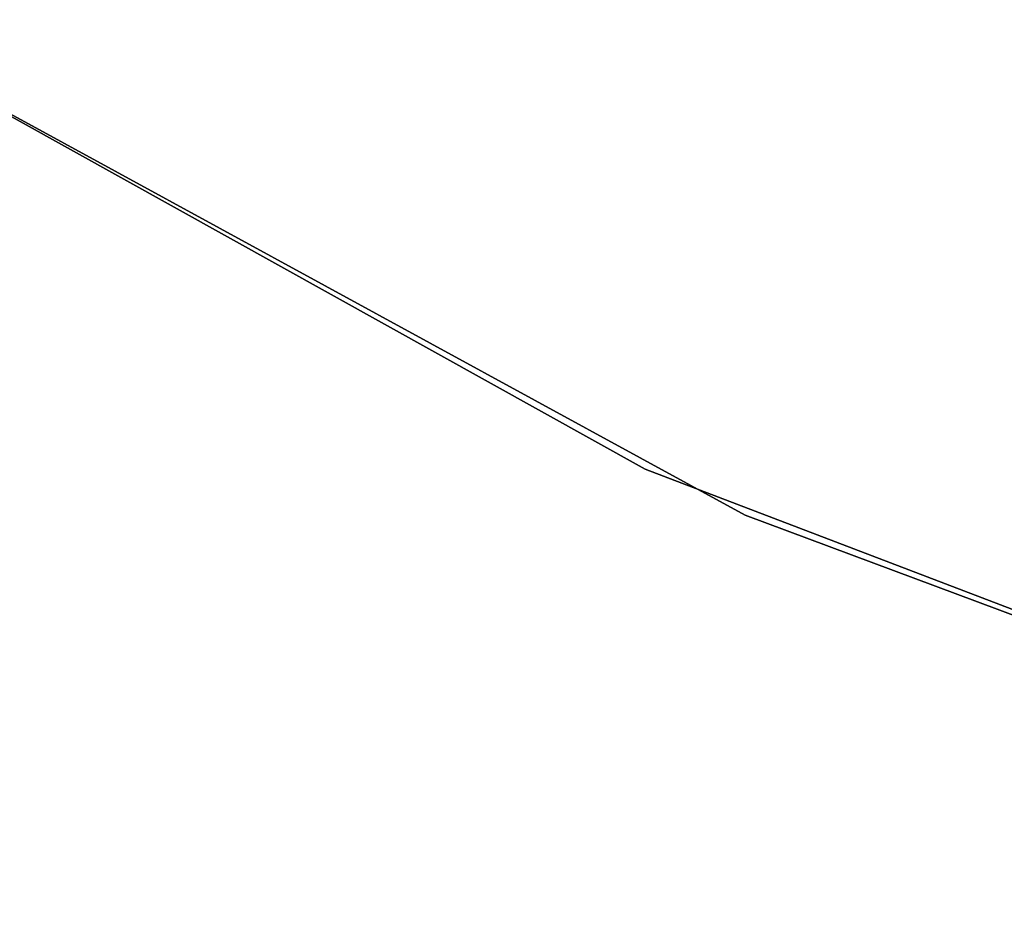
# Model space of a CAD drawing. Header units: millimetres. Extents: x 0.3 to 65.3, y -48.3 to 46.8.
# Tile 78 of 256: x 21.2 to 22.9, y -40.9 to -39.3. Entities that reach past the tile are written whole.
import ezdxf

# ---------------------------------------------------------------- set-up
doc = ezdxf.new("R2010")
doc.units = ezdxf.units.MM
doc.header["$LTSCALE"] = 25.4
doc.layers.get('0').update_dxf_attribs({"true_color": 0xff5454})

# ---------------------------------------------------------------- blocks, each defined once
blk = doc.blocks.new('NICO-9517.STL')
at = {"color": 7, "true_color": 0xffffff}
mesh = blk.add_polyface(dxfattribs=at)
corners = [(22.2646, -40.0961, 20.7114), (19.1473, -38.3626, 18.0114), (22.2646, -40.0961, 18.0114), (19.1473, -38.3626, 20.7114)]
mesh.append_faces([[corners[k] for k in face] for face in [(0, 1, 2), (1, 0, 3)]], dxfattribs={"vtx0": -1, "color": 7})
mesh = blk.add_polyface(dxfattribs=at)
corners = [(22.4397, -40.1769, 135.2114), (19.3091, -38.4674, 132.5114), (22.4397, -40.1769, 132.5114), (19.3091, -38.4674, 135.2114)]
mesh.append_faces([[corners[k] for k in face] for face in [(0, 1, 2), (1, 0, 3)]], dxfattribs={"vtx0": -1, "color": 7})
mesh = blk.add_polyface(dxfattribs=at)
corners = [(25.597, -41.3684, 20.7114), (22.2646, -40.0961, 18.0114), (25.597, -41.3684, 18.0114), (22.2646, -40.0961, 20.7114)]
mesh.append_faces([[corners[k] for k in face] for face in [(0, 1, 2), (1, 0, 3)]], dxfattribs={"vtx0": -1, "color": 7})
mesh = blk.add_polyface(dxfattribs=at)
corners = [(25.7818, -41.4234, 135.2114), (22.4397, -40.1769, 132.5114), (25.7818, -41.4234, 132.5114), (22.4397, -40.1769, 135.2114)]
mesh.append_faces([[corners[k] for k in face] for face in [(0, 1, 2), (1, 0, 3)]], dxfattribs={"vtx0": -1, "color": 7})

msp = doc.modelspace()

# ---------------------------------------------------------------- block references
at = {"color": 0}
msp.add_blockref('NICO-9517.STL', (0, 0), dxfattribs=at)

doc.saveas('drawing.dxf')
